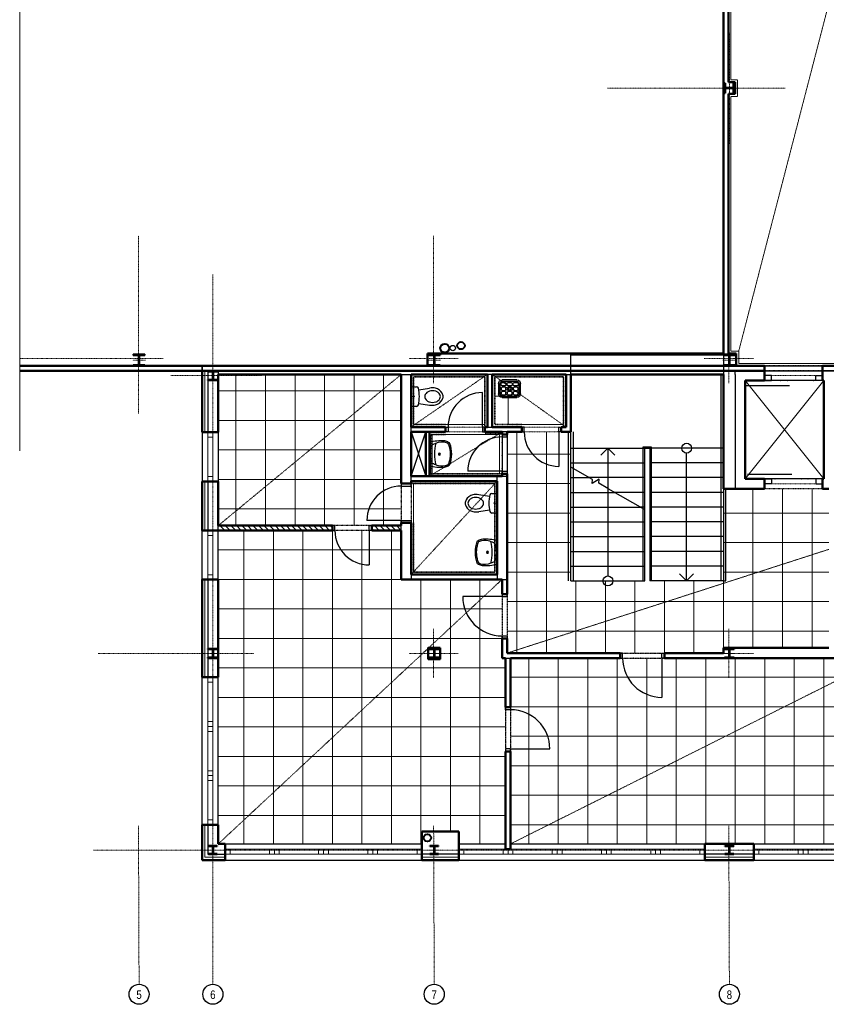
# Model space of a CAD drawing. Header units: millimetres. Extents: x -24316 to 9392, y -11689 to 26625.
# Tile 1 of 3: x -15546 to 850, y -11689 to 8342. Entities that reach past the tile are written whole.
import ezdxf
from ezdxf.enums import TextEntityAlignment as Align

# ---------------------------------------------------------------- set-up
doc = ezdxf.new("R2010")
doc.units = ezdxf.units.MM
for name, pattern in [('DASHDOT', [25.4, 12.7, -6.35, 0, -6.35]), ('DASHED', [19.05, 12.7, -6.35]), ('DIVIDE', [31.75, 12.7, -6.35, 0, -6.35, 0, -6.35]), ('DOT', [6.35, 0, -6.35])]:
    doc.linetypes.add(name, pattern=pattern)
for name, color, linetype in [('CA_2D-WC (65x40)', 7, 'Continuous'), ('CA_umyvadlo 1 (55x45)', 7, 'Continuous'), ('CA_vylevka s mrizi (45x36)', 7, 'Continuous'), ('IN_SANITA', 7, 'Continuous')]:
    doc.layers.add(name, color=color, linetype=linetype)
for name, color, linetype, lineweight in [('CKDVERE_', 7, 'Continuous', 25), ('CKDVERE_NADROVINOU', 1, 'DASHDOT', 18), ('CKDVERE_ZARUBNE_RAM', 5, 'Continuous', 25), ('CKIZOLACE', 1, 'Continuous', 18), ('CKOKNA', 1, 'Continuous', 18), ('CKRASTR', 7, 'DASHDOT', 15), ('CKRASTR_POPIS', 3, 'Continuous', 25), ('CKSCHODY_PODROVINOU', 7, 'Continuous', 25), ('CKSCHODY_VYSTUP', 7, 'Continuous', 25), ('CKSTENY_NADROVINOU', 7, 'DASHDOT', 25), ('CKSTENY_PODROVINOU', 7, 'Continuous', 25), ('CKSTENY_REZ', 6, 'Continuous', 50), ('CSPROFILY_OSY', 1, 'DASHDOT', 18), ('CSPROFILY_REZY', 4, 'Continuous', 50), ('IN_C_TENKA', 7, 'Continuous', 18), ('obklady', 4, 'DASHDOT', 35), ('podhledy', 7, 'Continuous', 20), ('pohledy', 7, 'Continuous', 25), ('srafy', 7, 'Continuous', 18), ('UT-zařízení', 7, 'Continuous', 30), ('VZT', 130, 'Continuous', 40), ('ZTI-DEŠŤOVÁ-KANALIZACE', 210, 'KANALIZACE', 40)]:
    doc.layers.add(name, color=color, linetype=linetype, lineweight=lineweight)
doc.layers.add('CKDVERE_DORAZ', color=7, linetype='DOT', lineweight=25, plot=False)
doc.styles.add('Arial', font='arial.ttf', dxfattribs={"width": 0.8})
doc.styles.get("Standard").update_dxf_attribs({"font": 'arial.ttf'})
doc.linetypes.add('IZOLACE_POLYSTYREN_EXPANDOVANY', pattern='A,1,[224,CADKON.SHX,S=0.01,R=0,X=-0.5,Y=-1.74],-2', length=3)
doc.linetypes.add('KANALIZACE', pattern='A,30,-3.5,["C",Standard,S=2.54,R=0,X=-3.81,Y=-1.27],-0.001', length=33.501)
doc.linetypes.add('PRERUSENI', pattern='A,60,[100,CADKON.SHX,S=2.5,R=0,X=0,Y=0],-10', length=70)

# ---------------------------------------------------------------- blocks, each defined once
blk = doc.blocks.new('umyvadlo 1 (55x45)_P')
at = {"layer": 'CA_umyvadlo 1 (55x45)', "linetype": 'ByBlock'}
for points in [[(-0.245, 0, 0.077931), (-0.273, -0.301, 0.068031), (-0.244, -0.381, 0.244962), (-0.218, -0.408, 0.165243), (0.22, -0.408, 0.244752), (0.245, -0.381, 0.072964), (0.276, -0.295, 0.073303), (0.246, 0)], [(-0.199, -0.077, 0.13917), (-0.248, -0.297), (-0.237, -0.336, 0.309536), (-0.174, -0.392, 0.150009), (0.176, -0.392, 0.287481), (0.228, -0.356, 0.190467), (0.24, -0.184, 0.04778), (0.2, -0.077, 0.225267), (0.145, -0.033, 0.117325), (-0.154, -0.036, 0.189059), (-0.198, -0.074)]]:
    blk.add_lwpolyline(points, format="xyb", close=True, dxfattribs=at)
blk.add_lwpolyline([(-0.22, -0.127, -0.125328), (0.222, -0.127)], format="xyb", dxfattribs=at)
for radius in [0.0204, 0.0139]:
    blk.add_circle((0.001, -0.199), radius, dxfattribs=at)
blk = doc.blocks.new('CK_S_EXT_HEAHEA180')
for p, q in [((-90, 85.5), (90, 85.5)), ((-90, 85.5), (-90, 76)), ((-90, 76), (-18, 76)), ((-3, -61), (-3, 61)), ((3, -61), (3, 61)), ((90, 76), (18, 76)), ((90, 85.5), (90, 76)), ((-90, -85.5), (-90, -76)), ((-90, -76), (-18, -76)), ((-90, -85.5), (90, -85.5)), ((90, -76), (18, -76)), ((90, -85.5), (90, -76))]:
    blk.add_line(p, q)
for centre, start, end in [((-18, 61), 0, 90), ((18, 61), 90, 180), ((-18, -61), 270, 0), ((18, -61), 180, 270)]:
    blk.add_arc(centre, 15, start, end)
blk = doc.blocks.new('CK_S_EXT_HEAHEA200')
for p, q in [((-100, 95), (100, 95)), ((-100, 95), (-100, 85)), ((-100, 85), (-21.25, 85)), ((-3.25, -67), (-3.25, 67)), ((3.25, -67), (3.25, 67)), ((100, 85), (21.25, 85)), ((100, 95), (100, 85)), ((-100, -95), (-100, -85)), ((-100, -85), (-21.25, -85)), ((-100, -95), (100, -95)), ((100, -85), (21.25, -85)), ((100, -95), (100, -85))]:
    blk.add_line(p, q)
for centre, start, end in [((-21.25, 67), 0, 90), ((21.25, 67), 90, 180), ((-21.25, -67), 270, 0), ((21.25, -67), 180, 270)]:
    blk.add_arc(centre, 18, start, end)
blk = doc.blocks.new('2D-WC (65x40)_P')
at = {"layer": 'CA_2D-WC (65x40)', "linetype": 'ByBlock'}
for p, q in [((0.03, -0.18), (0.03, 0.18)), ((0.05, 0.2), (0.14, 0.2)), ((0.185, 0.14), (0.404, 0.173)), ((0.14, -0.2), (0.05, -0.2)), ((0.185, -0.14), (0.404, -0.173))]:
    blk.add_line(p, q, dxfattribs=at)
blk.add_circle((0.083, 0), 0.0128, dxfattribs=at)
for centre, radius, start, end in [((0.05, 0.18), 0.0201, 90, 180), ((0.14, 0.16), 0.0402, 12.6081, 90), ((-0.573, 0), 0.771, 347.3919, 12.6081), ((0.397, 0), 0.0894, 151.7125, 180), ((0.397, 0), 0.0894, 180, 208.2875), ((0.43, -0.018), 0.127, 127.5847, 151.7125), ((0.452, -0.046), 0.163, 107.6829, 127.5847), ((0.466, -0.091), 0.21, 90, 107.6829), ((0.456, -0.171), 0.348, 78.1176, 98.6985), ((0.466, -0.091), 0.21, 72.3171, 90), ((0.476, -0.038), 0.214, 29.4763, 75.8981), ((0.481, -0.046), 0.163, 52.4153, 72.3171), ((0.502, -0.018), 0.127, 28.2875, 52.4153), ((0.536, 0), 0.0894, 0, 28.2875), ((0.536, 0), 0.0894, 331.7125, 0), ((0.542, 0), 0.138, 0, 29.4069), ((0.542, 0), 0.138, 330.5931, 0), ((0.05, -0.18), 0.0201, 180, 270), ((0.14, -0.16), 0.0402, 270, 347.3919), ((0.43, 0.018), 0.127, 208.2875, 232.4153), ((0.452, 0.046), 0.163, 232.4153, 252.3171), ((0.466, 0.091), 0.21, 252.3171, 270), ((0.456, 0.171), 0.348, 261.3015, 281.8824), ((0.466, 0.091), 0.21, 270, 287.6829), ((0.476, 0.038), 0.214, 284.1019, 330.5237), ((0.481, 0.046), 0.163, 287.6829, 307.5847), ((0.502, 0.018), 0.127, 307.5847, 331.7125)]:
    blk.add_arc(centre, radius, start, end, dxfattribs=at)
blk = doc.blocks.new('CK_S_EXT_HEAHEA240')
for p, q in [((-120, 115), (120, 115)), ((-120, 115), (-120, 103)), ((-120, 103), (-24.75, 103)), ((-3.75, -82), (-3.75, 82)), ((3.75, -82), (3.75, 82)), ((120, 103), (24.75, 103)), ((120, 115), (120, 103)), ((-120, -115), (-120, -103)), ((-120, -103), (-24.75, -103)), ((-120, -115), (120, -115)), ((120, -103), (24.75, -103)), ((120, -115), (120, -103))]:
    blk.add_line(p, q)
for centre, start, end in [((-24.75, 82), 0, 90), ((24.75, 82), 90, 180), ((-24.75, -82), 270, 0), ((24.75, -82), 180, 270)]:
    blk.add_arc(centre, 21, start, end)
blk = doc.blocks.new('vylevka s mrizi (45x36)_P')
at = {"layer": 'CA_vylevka s mrizi (45x36)', "linetype": 'ByBlock'}
for p, q in [((-0.217, -0.315), (-0.217, -0.105)), ((-0.187, -0.315), (-0.187, -0.105)), ((-0.165, -0.102), (-0.165, -0.132)), ((-0.165, -0.225), (-0.165, -0.195)), ((-0.085, -0.082), (-0.145, -0.082)), ((-0.145, -0.152), (-0.085, -0.152)), ((-0.145, -0.175), (-0.085, -0.175)), ((-0.142, -0.03), (0.158, -0.03)), ((-0.142, -0.06), (0.158, -0.06)), ((-0.065, -0.132), (-0.065, -0.102)), ((-0.065, -0.195), (-0.065, -0.225)), ((-0.042, -0.102), (-0.042, -0.132)), ((-0.042, -0.225), (-0.042, -0.195)), ((0.038, -0.082), (-0.022, -0.082)), ((-0.022, -0.152), (0.038, -0.152)), ((-0.022, -0.175), (0.038, -0.175)), ((0.058, -0.132), (0.058, -0.102)), ((0.058, -0.195), (0.058, -0.225)), ((0.08, -0.102), (0.08, -0.132)), ((0.08, -0.225), (0.08, -0.195)), ((0.16, -0.082), (0.1, -0.082)), ((0.1, -0.152), (0.16, -0.152)), ((0.1, -0.175), (0.16, -0.175)), ((0.18, -0.132), (0.18, -0.102)), ((0.18, -0.195), (0.18, -0.225)), ((0.203, -0.105), (0.203, -0.315)), ((0.233, -0.105), (0.233, -0.315)), ((-0.165, -0.317), (-0.165, -0.287)), ((-0.085, -0.245), (-0.145, -0.245)), ((-0.145, -0.268), (-0.085, -0.268)), ((-0.085, -0.337), (-0.145, -0.337)), ((0.158, -0.36), (-0.142, -0.36)), ((0.158, -0.39), (-0.142, -0.39)), ((-0.065, -0.287), (-0.065, -0.317)), ((0.073, -0.36), (-0.057, -0.36)), ((-0.057, -0.36), (0.073, -0.36)), ((-0.057, -0.36), (-0.057, -0.36)), ((-0.042, -0.317), (-0.042, -0.287)), ((0.038, -0.245), (-0.022, -0.245)), ((-0.022, -0.268), (0.038, -0.268)), ((0.038, -0.337), (-0.022, -0.337)), ((0.058, -0.287), (0.058, -0.317)), ((0.073, -0.36), (0.073, -0.36)), ((0.08, -0.317), (0.08, -0.287)), ((0.16, -0.245), (0.1, -0.245)), ((0.1, -0.268), (0.16, -0.268)), ((0.16, -0.337), (0.1, -0.337)), ((0.18, -0.287), (0.18, -0.317))]:
    blk.add_line(p, q, dxfattribs=at)
blk.add_circle((0.008, -0.21), 0.025, dxfattribs=at)
for centre, radius, start, end in [((-0.142, -0.105), 0.075, 90, 180), ((-0.142, -0.105), 0.045, 90, 180), ((-0.145, -0.102), 0.02, 90, 180), ((-0.145, -0.132), 0.02, 180, 270), ((-0.145, -0.195), 0.02, 90, 180), ((-0.085, -0.102), 0.02, 0, 90), ((-0.085, -0.132), 0.02, 270, 0), ((-0.085, -0.195), 0.02, 0, 90), ((-0.022, -0.102), 0.02, 90, 180), ((-0.022, -0.132), 0.02, 180, 270), ((-0.022, -0.195), 0.02, 90, 180), ((0.038, -0.102), 0.02, 0, 90), ((0.038, -0.132), 0.02, 270, 0), ((0.038, -0.195), 0.02, 0, 90), ((0.1, -0.102), 0.02, 90, 180), ((0.1, -0.132), 0.02, 180, 270), ((0.1, -0.195), 0.02, 90, 180), ((0.158, -0.105), 0.075, 0, 90), ((0.158, -0.105), 0.045, 0, 90), ((0.16, -0.102), 0.02, 0, 90), ((0.16, -0.132), 0.02, 270, 0), ((0.16, -0.195), 0.02, 0, 90), ((-0.142, -0.315), 0.075, 180, 270), ((-0.142, -0.315), 0.045, 180, 270), ((-0.145, -0.225), 0.02, 180, 270), ((-0.145, -0.287), 0.02, 90, 180), ((-0.145, -0.317), 0.02, 180, 270), ((-0.085, -0.225), 0.02, 270, 0), ((-0.085, -0.287), 0.02, 0, 90), ((-0.085, -0.317), 0.02, 270, 0), ((-0.022, -0.225), 0.02, 180, 270), ((-0.022, -0.287), 0.02, 90, 180), ((-0.022, -0.317), 0.02, 180, 270), ((0.038, -0.225), 0.02, 270, 0), ((0.038, -0.287), 0.02, 0, 90), ((0.038, -0.317), 0.02, 270, 0), ((0.1, -0.225), 0.02, 180, 270), ((0.1, -0.287), 0.02, 90, 180), ((0.1, -0.317), 0.02, 180, 270), ((0.158, -0.315), 0.045, 270, 0), ((0.158, -0.315), 0.075, 270, 0), ((0.16, -0.225), 0.02, 270, 0), ((0.16, -0.287), 0.02, 0, 90), ((0.16, -0.317), 0.02, 270, 0)]:
    blk.add_arc(centre, radius, start, end, dxfattribs=at)
blk = doc.blocks.new('Podhled 3NP')
at = {"layer": 'podhledy', "color": 211, "linetype": 'DASHED', "true_color": 0xff85ff}
for p, q in [((4690, 23300), (-930, 1600)), ((-11510, -1950), (-7790, 1125)), ((-11150, 1125), (-11150, -1950)), ((-10550, 1125), (-10550, -1950)), ((-9950, 1125), (-9950, -1950)), ((-9350, 1125), (-9350, -1950)), ((-8750, 1125), (-8750, -1950)), ((-8150, 1125), (-8150, -1950)), ((-7590, 55), (-6040, 1125)), ((-5940, 1125), (-4440, 55)), ((-11510, 788), (-7790, 788)), ((-11510, 188), (-7790, 188)), ((-7215, -945), (-5740, -45)), ((-5440, -4545), (-5440, -45)), ((-4840, -4545), (-4840, -45)), ((-11510, -412), (-7790, -412)), ((-5640, -495), (-4340, -495)), ((-11510, -1012), (-7790, -1012)), ((-7590, -2945), (-5840, -1045)), ((-5640, -1095), (-4340, -1095)), ((-640, -4435), (-640, -1200)), ((-40, -4435), (-40, -1200)), ((560, -4435), (560, -1200)), ((-11510, -1612), (-7790, -1612)), ((-5640, -1695), (-4340, -1695)), ((-1240, -1695), (900, -1695)), ((-10990, -8426), (-10990, -2050)), ((-10390, -8426), (-10390, -2050)), ((-9790, -8426), (-9790, -2050)), ((-9190, -8426), (-9190, -2050)), ((-8590, -8426), (-8590, -2050)), ((-7990, -8426), (-7990, -2050)), ((-5640, -2295), (-4340, -2295)), ((-1240, -2295), (900, -2295)), ((-11510, -2445), (-7790, -2445)), ((-5640, -4545), (900, -2434)), ((-5640, -2895), (-4340, -2895)), ((-1240, -2895), (900, -2895)), ((-11510, -3045), (-7790, -3045)), ((-11510, -8426), (-5740, -3045)), ((-7390, -8426), (-7390, -3045)), ((-6790, -8176), (-6790, -3045)), ((-6190, -8426), (-6190, -3045)), ((-4240, -4545), (-4240, -3075)), ((-3640, -4545), (-3640, -3075)), ((-3040, -4545), (-3040, -3075)), ((-2440, -4545), (-2440, -3075)), ((-1840, -4545), (-1840, -3075)), ((-1240, -4545), (-1240, -3075)), ((-5570, -8426), (4770, -3245)), ((-5640, -3495), (900, -3495)), ((-11510, -3645), (-5740, -3645)), ((-5640, -4095), (900, -4095)), ((-11510, -4245), (-5740, -4245)), ((-5200, -8426), (-5200, -4645)), ((-4600, -8426), (-4600, -4645)), ((-4000, -8426), (-4000, -4645)), ((-3400, -8426), (-3400, -4645)), ((-2800, -8426), (-2800, -4645)), ((-2200, -8426), (-2200, -4645)), ((-1600, -8426), (-1600, -4645)), ((-1000, -8426), (-1000, -4645)), ((-400, -8426), (-400, -4645)), ((200, -8426), (200, -4645)), ((800, -8426), (800, -4645)), ((-11510, -4845), (-5670, -4845)), ((-5570, -5035), (4770, -5035)), ((-11510, -5445), (-5670, -5445)), ((-5570, -5635), (4770, -5635)), ((-11510, -6045), (-5670, -6045)), ((-5570, -6235), (4770, -6235)), ((-11510, -6645), (-5670, -6645)), ((-5570, -6835), (4770, -6835)), ((-11510, -7245), (-5670, -7245)), ((-5570, -7435), (4770, -7435)), ((-11510, -7845), (-5670, -7845)), ((-5570, -8035), (4770, -8035))]:
    blk.add_line(p, q, dxfattribs=at)
blk.add_lwpolyline([(-1090, 12280), (-1090, 7120), (-955, 7120), (-955, 6780), (-1090, 6780), (-1090, 1600), (-930, 1600), (-930, 1350), (4690, 1350), (4690, 1600), (4875, 1600), (4875, 6760), (4695, 6760), (4695, 7140), (4875, 7140), (4875, 12260)], dxfattribs=at)
for points in [[(-7540, 1075), (-6090, 1075), (-6090, 105), (-7540, 105)], [(-5890, 1075), (-5890, 680), (-5615, 680), (-5615, 105), (-4490, 105), (-4490, 1075)], [(-7290, -45), (-7590, -45), (-7590, -945), (-7290, -945)], [(-7165, -95), (-5790, -95), (-5790, -895), (-7165, -895)], [(-7540, -1095), (-5890, -1095), (-5890, -2895), (-7540, -2895)]]:
    blk.add_lwpolyline(points, close=True, dxfattribs=at)

msp = doc.modelspace()

# ---------------------------------------------------------------- hatches: boundary and pattern name
at = {"layer": 'srafy'}
h = msp.add_hatch(dxfattribs=at)
h.set_pattern_fill('ANSI31', scale=25, angle=90, style=0)
h.set_pattern_definition([(135, (-98564.39, 29232.98), (-56.1266, -56.1266), [])])
h.paths.add_polyline_path([(-9190, -2050), (-9190, -1950), (-11510, -1950), (-11510, -2050)])
h.paths.add_polyline_path([(-8390, -2050), (-8390, -1950), (-7790, -1950), (-7790, -2050)])

# ---------------------------------------------------------------- linework, layer by layer
at = {"layer": 'CKDVERE_', "color": 7}
for p, q in [((-800, 900), (100, 900)), ((-6140, 55), (-6140, 755)), ((-4590, -45), (-4590, -745)), ((-5740, -845), (-6440, -845)), ((-751, -902), (149, -902)), ((-7790, -1845), (-8490, -1845)), ((-8440, -2050), (-8440, -2750)), ((-5740, -3395), (-6540, -3395)), ((-2490, -4645), (-2490, -5445)), ((-5570, -6495), (-4770, -6495))]:
    msp.add_line(p, q, dxfattribs=at)
for centre, radius, start, end in [((-6140, 55), 700, 90, 180), ((-5740, -845), 700, 90, 180), ((-4590, -45), 700, 180, 270), ((-7790, -1845), 700, 90, 180), ((-8440, -2050), 700, 180, 270), ((-5740, -3395), 800, 180, 270), ((-2490, -4645), 800, 180, 270), ((-5570, -6495), 800, 0, 90)]:
    msp.add_arc(centre, radius, start, end, dxfattribs=at)
at = {"layer": 'CKDVERE_DORAZ', "color": 7}
for p, q in [((-400, 1000), (600, 1000)), ((-6090, 55), (-6890, 55)), ((-5740, -95), (-5740, -895)), ((-5740, -895), (-5740, -95)), ((-4540, -45), (-5340, -45)), ((-225, -1000), (775, -1000)), ((-7790, -1895), (-7790, -1095)), ((-8390, -2050), (-9190, -2050)), ((-5740, -3345), (-5740, -4245)), ((-2440, -4645), (-3340, -4645)), ((-5570, -6545), (-5570, -5645))]:
    msp.add_line(p, q, dxfattribs=at)
at = {"layer": 'CKDVERE_NADROVINOU', "color": 7}
for p, q in [((-265, 1100), (635, 1100)), ((-265, 1000), (635, 1000)), ((-6140, 55), (-6840, 55)), ((-4590, 55), (-5290, 55)), ((-6140, -45), (-6840, -45)), ((-5740, -845), (-5740, -145)), ((-5640, -845), (-5640, -145)), ((-4590, -45), (-5290, -45)), ((-265, -1000), (635, -1000)), ((-7790, -1845), (-7790, -1145)), ((-7590, -1845), (-7590, -1145)), ((-265, -1100), (635, -1100)), ((-8440, -1950), (-9140, -1950)), ((-8440, -2050), (-9140, -2050)), ((-5740, -3395), (-5740, -4195)), ((-5640, -3395), (-5640, -4195)), ((-2490, -4545), (-3290, -4545)), ((-2490, -4645), (-3290, -4645)), ((-5670, -6495), (-5670, -5695)), ((-5570, -6495), (-5570, -5695))]:
    msp.add_line(p, q, dxfattribs=at)
at = {"layer": 'CKDVERE_ZARUBNE_RAM', "color": 7}
for p, q in [((-405, 1100), (-405, 1000)), ((-265, 1100), (-405, 1100)), ((-265, 1000), (-265, 1100)), ((635, 1000), (635, 1100)), ((635, 1100), (775, 1100)), ((775, 1100), (775, 1000)), ((-405, 1000), (-265, 1000)), ((775, 1000), (635, 1000)), ((-6890, 55), (-6840, 55)), ((-6890, -45), (-6890, 55)), ((-6840, 55), (-6840, -45)), ((-6090, 55), (-6140, 55)), ((-6140, 55), (-6140, -45)), ((-6090, -45), (-6090, 55)), ((-5340, 55), (-5340, -45)), ((-5290, 55), (-5340, 55)), ((-5290, -45), (-5290, 55)), ((-4590, -45), (-4590, 55)), ((-4590, 55), (-4540, 55)), ((-4540, 55), (-4540, -45)), ((-6840, -45), (-6890, -45)), ((-6140, -45), (-6090, -45)), ((-5740, -95), (-5740, -145)), ((-5640, -95), (-5740, -95)), ((-5740, -145), (-5640, -145)), ((-5640, -145), (-5640, -95)), ((-5340, -45), (-5290, -45)), ((-4540, -45), (-4590, -45)), ((-5740, -895), (-5740, -845)), ((-5740, -845), (-5640, -845)), ((-5640, -895), (-5740, -895)), ((-5640, -845), (-5640, -895)), ((-405, -1000), (-265, -1000)), ((-405, -1100), (-405, -1000)), ((-265, -1000), (-265, -1100)), ((775, -1000), (635, -1000)), ((635, -1000), (635, -1100)), ((775, -1100), (775, -1000)), ((-7790, -1095), (-7790, -1145)), ((-7590, -1095), (-7790, -1095)), ((-7790, -1145), (-7590, -1145)), ((-7590, -1145), (-7590, -1095)), ((-265, -1100), (-405, -1100)), ((635, -1100), (775, -1100)), ((-9140, -1950), (-9190, -1950)), ((-9190, -1950), (-9190, -2050)), ((-9140, -2050), (-9140, -1950)), ((-8440, -2050), (-8440, -1950)), ((-8440, -1950), (-8390, -1950)), ((-8390, -1950), (-8390, -2050)), ((-7790, -1895), (-7790, -1845)), ((-7790, -1845), (-7590, -1845)), ((-7590, -1895), (-7790, -1895)), ((-7590, -1845), (-7590, -1895)), ((-9190, -2050), (-9140, -2050)), ((-8390, -2050), (-8440, -2050)), ((-5740, -3345), (-5740, -3395)), ((-5640, -3345), (-5740, -3345)), ((-5740, -3395), (-5640, -3395)), ((-5640, -3395), (-5640, -3345)), ((-5740, -4245), (-5740, -4195)), ((-5740, -4195), (-5640, -4195)), ((-5640, -4195), (-5640, -4245)), ((-5640, -4245), (-5740, -4245)), ((-3290, -4545), (-3340, -4545)), ((-3340, -4545), (-3340, -4645)), ((-3290, -4645), (-3290, -4545)), ((-2490, -4645), (-2490, -4545)), ((-2490, -4545), (-2440, -4545)), ((-2440, -4545), (-2440, -4645)), ((-3340, -4645), (-3290, -4645)), ((-2440, -4645), (-2490, -4645)), ((-5670, -5695), (-5670, -5645)), ((-5670, -5645), (-5570, -5645)), ((-5570, -5695), (-5670, -5695)), ((-5570, -5645), (-5570, -5695)), ((-5570, -6495), (-5670, -6495)), ((-5670, -6495), (-5670, -6545)), ((-5670, -6545), (-5570, -6545)), ((-5570, -6545), (-5570, -6495))]:
    msp.add_line(p, q, dxfattribs=at)
at = {"layer": 'CKIZOLACE', "color": 7, "linetype": 'IZOLACE_POLYSTYREN_EXPANDOVANY', "ltscale": 3}
for points in [[(-11780, 1200), (-11780, -50)], [(-11780, -1050), (-11780, -2050)], [(-11780, -3050), (-11780, -5036)], [(-11780, -8036), (-11780, -8696), (-11370, -8696)], [(-6620, -8696), (-7370, -8696)], [(-620, -8696), (-1620, -8696)]]:
    msp.add_lwpolyline(points, dxfattribs=at)
at = {"layer": 'CKOKNA', "color": 7}
for p, q in [((-11720, -150), (-11720, -50)), ((-11720, -50), (-11620, -50)), ((-11720, -150), (-11720, -950)), ((-11720, -150), (-11620, -150)), ((-11620, -150), (-11620, -50)), ((-11620, -150), (-11620, -950)), ((-4340, -1145), (-4340, -45)), ((-11720, -950), (-11620, -950)), ((-11720, -950), (-11720, -1050)), ((-11620, -950), (-11620, -1050)), ((-11720, -1050), (-11620, -1050)), ((-11720, -2150), (-11720, -2050)), ((-11720, -2050), (-11620, -2050)), ((-11720, -2950), (-11720, -2150)), ((-11720, -2150), (-11620, -2150)), ((-11620, -2150), (-11620, -2050)), ((-11620, -2950), (-11620, -2150)), ((-11720, -2950), (-11620, -2950)), ((-11720, -2950), (-11720, -3050)), ((-11620, -2950), (-11620, -3050)), ((-11720, -3050), (-11620, -3050)), ((-11720, -5136), (-11720, -5036)), ((-11720, -5036), (-11620, -5036)), ((-11720, -5936), (-11720, -5136)), ((-11720, -5136), (-11620, -5136)), ((-11620, -5136), (-11620, -5036)), ((-11620, -5936), (-11620, -5136)), ((-11720, -5936), (-11620, -5936)), ((-11720, -5936), (-11720, -6036)), ((-11620, -5936), (-11620, -6036)), ((-11720, -6036), (-11620, -6036)), ((-11720, -6036), (-11720, -6136)), ((-11720, -6936), (-11720, -6136)), ((-11720, -6136), (-11620, -6136)), ((-11620, -6036), (-11620, -6136)), ((-11620, -6936), (-11620, -6136)), ((-11720, -6936), (-11620, -6936)), ((-11720, -6936), (-11720, -7036)), ((-11620, -6936), (-11620, -7036)), ((-11720, -7036), (-11620, -7036)), ((-11720, -7036), (-11720, -7136)), ((-11720, -7936), (-11720, -7136)), ((-11720, -7136), (-11620, -7136)), ((-11620, -7036), (-11620, -7136)), ((-11620, -7936), (-11620, -7136)), ((-11720, -7936), (-11620, -7936)), ((-11720, -7936), (-11720, -8036)), ((-11620, -7936), (-11620, -8036)), ((-11720, -8036), (-11620, -8036)), ((-11270, -8536), (-11370, -8536)), ((-11370, -8636), (-11370, -8536)), ((-11270, -8536), (-10470, -8536)), ((-11270, -8636), (-11270, -8536)), ((-10370, -8536), (-10470, -8536)), ((-10470, -8636), (-10470, -8536)), ((-10370, -8636), (-10370, -8536)), ((-10270, -8536), (-10370, -8536)), ((-10270, -8536), (-9470, -8536)), ((-10270, -8636), (-10270, -8536)), ((-9370, -8536), (-9470, -8536)), ((-9470, -8636), (-9470, -8536)), ((-9370, -8636), (-9370, -8536)), ((-9270, -8536), (-9370, -8536)), ((-9270, -8536), (-8470, -8536)), ((-9270, -8636), (-9270, -8536)), ((-8370, -8536), (-8470, -8536)), ((-8470, -8636), (-8470, -8536)), ((-8370, -8636), (-8370, -8536)), ((-8270, -8536), (-8370, -8536)), ((-8270, -8536), (-7470, -8536)), ((-8270, -8636), (-8270, -8536)), ((-7470, -8636), (-7470, -8536)), ((-7470, -8536), (-7370, -8536)), ((-7370, -8636), (-7370, -8536)), ((-6520, -8536), (-6620, -8536)), ((-6620, -8636), (-6620, -8536)), ((-6520, -8536), (-5720, -8536)), ((-6520, -8636), (-6520, -8536)), ((-5620, -8536), (-5720, -8536)), ((-5720, -8636), (-5720, -8536)), ((-5620, -8636), (-5620, -8536)), ((-5520, -8536), (-5620, -8536)), ((-5520, -8536), (-4720, -8536)), ((-5520, -8636), (-5520, -8536)), ((-4620, -8536), (-4720, -8536)), ((-4720, -8636), (-4720, -8536)), ((-4620, -8636), (-4620, -8536)), ((-4520, -8536), (-4620, -8536)), ((-4520, -8536), (-3720, -8536)), ((-4520, -8636), (-4520, -8536)), ((-3620, -8536), (-3720, -8536)), ((-3720, -8636), (-3720, -8536)), ((-3620, -8636), (-3620, -8536)), ((-3520, -8536), (-3620, -8536)), ((-3520, -8536), (-2720, -8536)), ((-3520, -8636), (-3520, -8536)), ((-2620, -8536), (-2720, -8536)), ((-2720, -8636), (-2720, -8536)), ((-2620, -8636), (-2620, -8536)), ((-2520, -8536), (-2620, -8536)), ((-2520, -8536), (-1720, -8536)), ((-2520, -8636), (-2520, -8536)), ((-1720, -8636), (-1720, -8536)), ((-1720, -8536), (-1620, -8536)), ((-1620, -8636), (-1620, -8536)), ((-520, -8536), (-620, -8536)), ((-620, -8636), (-620, -8536)), ((-520, -8536), (280, -8536)), ((-520, -8636), (-520, -8536)), ((380, -8536), (280, -8536)), ((280, -8636), (280, -8536)), ((380, -8636), (380, -8536)), ((480, -8536), (380, -8536)), ((480, -8536), (1280, -8536)), ((480, -8636), (480, -8536)), ((-11270, -8636), (-11370, -8636)), ((-11270, -8636), (-10470, -8636)), ((-10370, -8636), (-10470, -8636)), ((-10270, -8636), (-10370, -8636)), ((-10270, -8636), (-9470, -8636)), ((-9370, -8636), (-9470, -8636)), ((-9270, -8636), (-9370, -8636)), ((-9270, -8636), (-8470, -8636)), ((-8370, -8636), (-8470, -8636)), ((-8270, -8636), (-8370, -8636)), ((-8270, -8636), (-7470, -8636)), ((-7470, -8636), (-7370, -8636)), ((-6520, -8636), (-6620, -8636)), ((-6520, -8636), (-5720, -8636)), ((-5620, -8636), (-5720, -8636)), ((-5520, -8636), (-5620, -8636)), ((-5520, -8636), (-4720, -8636)), ((-4620, -8636), (-4720, -8636)), ((-4520, -8636), (-4620, -8636)), ((-4520, -8636), (-3720, -8636)), ((-3620, -8636), (-3720, -8636)), ((-3520, -8636), (-3620, -8636)), ((-3520, -8636), (-2720, -8636)), ((-2620, -8636), (-2720, -8636)), ((-2520, -8636), (-2620, -8636)), ((-2520, -8636), (-1720, -8636)), ((-1720, -8636), (-1620, -8636)), ((-520, -8636), (-620, -8636)), ((-520, -8636), (280, -8636)), ((380, -8636), (280, -8636)), ((480, -8636), (380, -8636)), ((480, -8636), (1280, -8636))]:
    msp.add_line(p, q, dxfattribs=at)
at = {"layer": 'CKRASTR', "color": 7, "linetype": 'PRERUSENI'}
msp.add_line((-15546, 25488), (-15546, -431), dxfattribs=at)
at = {"layer": 'CKRASTR', "color": 7}
for p, q in [((-1120, 5817), (-1120, 8083)), ((-3595, 6950), (13, 6950)), ((-13132, 330), (-13132, 3950)), ((-7132, 950), (-7132, 3950)), ((-1132, 950), (-1132, 3950)), ((-11620, -11282), (-11620, 3157)), ((-11620, -11282), (-11620, 3157)), ((-15546, 1450), (-12632, 1450)), ((-7632, 1450), (-6632, 1450)), ((-1632, 1450), (-632, 1450)), ((-12472, 1100), (-10634, 1100)), ((-7132, -5050), (-7132, -4050)), ((-1132, -5050), (-1132, -4050)), ((-13954, -4550), (-10787, -4550)), ((-7632, -4550), (-6632, -4550)), ((-1632, -4550), (-632, -4550)), ((-13120, -11281), (-13132, -8050)), ((-7120, -11281), (-7132, -8050)), ((-1120, -11281), (-1132, -8050)), ((-14046, -8550), (8984, -8550))]:
    msp.add_line(p, q, dxfattribs=at)
at = {"layer": 'CKRASTR_POPIS', "color": 7}
for centre in [(-13120, -11485), (-11620, -11485), (-7120, -11485), (-1120, -11485)]:
    msp.add_circle(centre, 204, dxfattribs=at)
at = {"layer": 'CKSCHODY_PODROVINOU', "color": 7}
for p, q in [((-1290, -3075), (-1290, 1125)), ((-4340, -375), (-2840, -375)), ((-4340, -375), (-2840, -375)), ((-1240, -375), (-2740, -375)), ((-1240, -375), (-2740, -375)), ((-4340, -675), (-2840, -675)), ((-1240, -675), (-2740, -675)), ((-4340, -975), (-3968, -975)), ((-2840, -975), (-3968, -975)), ((-1240, -975), (-2740, -975)), ((-1190, -3075), (-1190, -1200)), ((-4340, -1275), (-3448, -1275)), ((-2840, -1275), (-3448, -1275)), ((-1240, -1275), (-2740, -1275)), ((-4340, -1575), (-2929, -1575)), ((-2840, -1575), (-2929, -1575)), ((-1240, -1575), (-2740, -1575)), ((-4340, -1875), (-2840, -1875)), ((-1240, -1875), (-2740, -1875)), ((-4340, -2175), (-2840, -2175)), ((-1240, -2175), (-2740, -2175)), ((-4340, -2475), (-2840, -2475)), ((-1240, -2475), (-2740, -2475)), ((-4340, -2775), (-2840, -2775)), ((-1240, -2775), (-2740, -2775)), ((-4340, -3075), (-2840, -3075)), ((-1240, -3075), (-2740, -3075)), ((-1240, -3075), (-1190, -3075))]:
    msp.add_line(p, q, dxfattribs=at)
for points in [[(-4340, -760), (-4340, 1525), (-1240, 1525), (-1240, -3075), (-1240, -3075)], [(-4390, -3075), (-4390, -3075), (-4390, -45)], [(-4290, -3075), (-4290, -3075), (-4290, -45)], [(-2870, -1609), (-2870, -345), (-2840, -345), (-2710, -345), (-2710, -3075)], [(-2840, -1626), (-2840, -375), (-2740, -375), (-2740, -3075), (-2740, -3075)], [(-4340, -3075), (-4340, -3075), (-4340, -760)], [(-2870, -3075), (-2870, -1609)], [(-2840, -3075), (-2840, -3075), (-2840, -1626)]]:
    msp.add_lwpolyline(points, dxfattribs=at)
at = {"layer": 'CKSCHODY_VYSTUP', "color": 7}
for p, q in [((-3590, -375), (-3731, -516)), ((-3590, -375), (-3449, -516)), ((-3590, -375), (-3590, -2975)), ((-1990, -3075), (-1990, -475)), ((-3590, -1193), (-2840, -1626)), ((-3590, -1193), (-2840, -1626)), ((-1990, -3075), (-2131, -2934)), ((-1990, -3075), (-1849, -2934))]:
    msp.add_line(p, q, dxfattribs=at)
msp.add_lwpolyline([(-3590, -1193), (-3775, -1086), (-3770, -1003), (-3910, -1095), (-3905, -1011), (-4340, -760)], dxfattribs=at)
msp.add_lwpolyline([(-3590, -1193), (-3775, -1086), (-3770, -1003), (-3910, -1095), (-3905, -1011), (-4340, -760)], dxfattribs=at)
for centre in [(-1990, -375), (-3590, -3075)]:
    msp.add_circle(centre, 99.9, dxfattribs=at)
at = {"layer": 'CKSTENY_NADROVINOU', "color": 7}
for p, q in [((775, 1300), (-405, 1300)), ((775, 1200), (-405, 1200)), ((775, 1200), (-405, 1200)), ((-7790, -1095), (-7790, -1895)), ((-7590, -1095), (-7590, -1895)), ((775, -1200), (-405, -1200)), ((-8390, -1950), (-9190, -1950)), ((-8390, -2050), (-9190, -2050)), ((-5740, -3345), (-5740, -4245)), ((-5640, -3345), (-5640, -4245)), ((-3340, -4545), (-2440, -4545)), ((-3340, -4645), (-2440, -4645)), ((-5670, -5645), (-5670, -6545)), ((-5570, -5645), (-5570, -6545))]:
    msp.add_line(p, q, dxfattribs=at)
at = {"layer": 'CKSTENY_PODROVINOU', "color": 7}
for p, q in [((-11840, 1200), (-11840, 1300)), ((-11840, 1300), (2400, 1300)), ((-11840, 1300), (-11840, 1200)), ((-11720, 1200), (-11840, 1200)), ((-11840, 1200), (2400, 1200)), ((-11720, 1200), (-11720, -50)), ((-11510, 1200), (-11510, 1125)), ((-1000, 1200), (-11510, 1200)), ((-7790, 1125), (-7590, 1125)), ((-5940, 1125), (-6040, 1125)), ((-4440, 1125), (-4340, 1125)), ((-405, 1200), (-1000, 1200)), ((-1000, 1125), (-1000, 1200)), ((-1000, 1125), (-1000, -1200)), ((1000, 1200), (775, 1200)), ((775, 1000), (-405, 1000)), ((-11840, -50), (-11840, -1050)), ((-11720, -50), (-11840, -50)), ((-11510, -50), (-11510, -1050)), ((-5640, -45), (-5740, -45)), ((-5740, -95), (-5740, -895)), ((-5640, -95), (-5640, -895)), ((-7590, -1045), (-7590, -945)), ((-5840, -1045), (-5840, -945)), ((775, -1000), (-405, -1000)), ((-11720, -1050), (-11840, -1050)), ((-11720, -1050), (-11720, -2050)), ((-11510, -2050), (-11510, -1950)), ((-7790, -2050), (-7790, -1950)), ((-11840, -3050), (-11840, -2050)), ((-11720, -2050), (-11840, -2050)), ((-11510, -3050), (-11510, -2050)), ((-5840, -2945), (-5840, -3045)), ((-11720, -3050), (-11840, -3050)), ((-11720, -3050), (-11720, -5036)), ((-11840, -8036), (-11840, -5036)), ((-11720, -5036), (-11840, -5036)), ((-11510, -8036), (-11510, -5036)), ((-11720, -8036), (-11840, -8036)), ((-11720, -8036), (-11720, -8636)), ((-11370, -8426), (-7370, -8426)), ((-6620, -8426), (-5670, -8426)), ((-5570, -8426), (-1620, -8426)), ((-620, -8426), (4380, -8426)), ((-11720, -8636), (-11370, -8636)), ((-11370, -8636), (-11370, -8756)), ((-11370, -8756), (-7370, -8756)), ((-6620, -8636), (-7370, -8636)), ((-7370, -8636), (-7370, -8756)), ((-6620, -8636), (-6620, -8756)), ((-6620, -8756), (-1620, -8756)), ((-620, -8636), (-1620, -8636)), ((-1620, -8636), (-1620, -8756)), ((-620, -8636), (-620, -8756)), ((-620, -8756), (4380, -8756))]:
    msp.add_line(p, q, dxfattribs=at)
at = {"layer": 'CKSTENY_PODROVINOU', "color": 7, "linetype": 'Continuous'}
for p, q in [((-7590, -45), (-7590, 55)), ((-6040, 55), (-5940, 55)), ((-7590, -2945), (-7590, -3045)), ((-5670, -4645), (-5570, -4645))]:
    msp.add_line(p, q, dxfattribs=at)
at = {"layer": 'CKSTENY_REZ', "color": 7}
for p, q in [((-1240, 1550), (-1240, 23600)), ((-1140, 7070), (-1140, 12330)), ((-1140, 7070), (-1005, 7070)), ((-1005, 7070), (-1005, 6830)), ((-1005, 6830), (-1140, 6830)), ((-1140, 1550), (-1140, 6830)), ((-7260, 1300), (-7260, 1550)), ((-7260, 1550), (-1240, 1550)), ((-1140, 1550), (-980, 1550)), ((-980, 1550), (-980, 1300)), ((-15546, 1300), (-405, 1300)), ((-1240, 1300), (-1140, 1300)), ((-405, 1200), (-405, 1300)), ((2400, 1300), (775, 1300)), ((775, 1200), (775, 1300)), ((-15546, 1200), (-11510, 1200)), ((-11840, 1200), (-11510, 1200)), ((-11510, 1200), (-11840, 1200)), ((-11840, 1200), (-11840, -50)), ((-11510, 1200), (-1000, 1200)), ((-11510, 1125), (-7790, 1125)), ((-11510, 1125), (-11510, -50)), ((-7790, -1095), (-7790, 1125)), ((-7590, 1125), (-6040, 1125)), ((-7590, 55), (-7590, 1125)), ((-6040, 55), (-6040, 1125)), ((-5940, 1125), (-4440, 1125)), ((-5940, 55), (-5940, 1125)), ((-4440, 1125), (-4440, 55)), ((-4340, 1125), (-1240, 1125)), ((-4340, 1125), (-4340, -45)), ((-1240, -1200), (-1240, 1125)), ((-1000, 1200), (-405, 1200)), ((-405, 1200), (-1000, 1200)), ((-1000, 1200), (-1000, 1200)), ((-405, 1200), (-405, 1000)), ((775, 1200), (775, 1000)), ((-800, 1000), (-800, -1000)), ((-405, 1000), (-800, 1000)), ((800, 1000), (775, 1000)), ((800, -1000), (800, 1000)), ((-7590, 55), (-6890, 55)), ((-6890, 55), (-6890, -45)), ((-6090, 55), (-6040, 55)), ((-6090, 55), (-6090, -45)), ((-5340, 55), (-5940, 55)), ((-5340, 55), (-5340, -45)), ((-4540, 55), (-4540, -45)), ((-4440, 55), (-4540, 55)), ((-11840, -50), (-11510, -50)), ((-7590, -45), (-6890, -45)), ((-7590, -945), (-7590, -45)), ((-7290, -45), (-7290, -945)), ((-7215, -45), (-7215, -945)), ((-5740, -45), (-6090, -45)), ((-5740, -95), (-5740, -45)), ((-5740, -95), (-5640, -95)), ((-5340, -45), (-5640, -45)), ((-5640, -45), (-5640, -95)), ((-4440, -45), (-4540, -45)), ((-4340, -45), (-4440, -45)), ((-5740, -945), (-7590, -945)), ((-5740, -895), (-5640, -895)), ((-5740, -945), (-5740, -895)), ((-5640, -895), (-5640, -3045)), ((-800, -1000), (-405, -1000)), ((-405, -1200), (-405, -1000)), ((775, -1000), (800, -1000)), ((775, -1200), (775, -1000)), ((-11840, -1050), (-11510, -1050)), ((-11840, -1050), (-11840, -2050)), ((-11510, -1050), (-11510, -1950)), ((-7590, -1095), (-7790, -1095)), ((-5840, -1045), (-7590, -1045)), ((-7590, -1095), (-7590, -1045)), ((-5840, -2945), (-5840, -1045)), ((-1000, -1200), (-1240, -1200)), ((-1000, -1200), (-405, -1200)), ((775, -1200), (900, -1200)), ((-11510, -1950), (-9190, -1950)), ((-9190, -2050), (-9190, -1950)), ((-8390, -2050), (-8390, -1950)), ((-8390, -1950), (-7790, -1950)), ((-7590, -1895), (-7790, -1895)), ((-7790, -1950), (-7790, -1895)), ((-7590, -2945), (-7590, -1895)), ((-11840, -2050), (-11510, -2050)), ((-11510, -2050), (-9190, -2050)), ((-8390, -2050), (-7790, -2050)), ((-7790, -3045), (-7790, -2050)), ((-7590, -2945), (-5840, -2945)), ((-11840, -3050), (-11510, -3050)), ((-11840, -3050), (-11840, -5036)), ((-11510, -3050), (-11510, -5036)), ((-5740, -3045), (-7790, -3045)), ((-5740, -3045), (-5740, -3345)), ((-5640, -3045), (-5640, -3345)), ((-5640, -3345), (-5740, -3345)), ((-5640, -4245), (-5740, -4245)), ((-5740, -4245), (-5740, -4645)), ((-5640, -4245), (-5640, -4545)), ((-5640, -4545), (-3340, -4545)), ((-3340, -4545), (-3340, -4645)), ((-2440, -4545), (-2440, -4645)), ((-2440, -4545), (-1240, -4545)), ((-1240, -4545), (-1240, -4435)), ((-1240, -4435), (-1000, -4435)), ((-1000, -4435), (900, -4435)), ((-5740, -4645), (-5670, -4645)), ((-5670, -4645), (-5670, -5645)), ((-5570, -4645), (-3340, -4645)), ((-5570, -4645), (-5570, -5645)), ((-2440, -4645), (1000, -4645)), ((-11840, -5036), (-11510, -5036)), ((-5570, -5645), (-5670, -5645)), ((-5570, -6545), (-5670, -6545)), ((-5670, -6545), (-5670, -8536)), ((-5570, -6545), (-5570, -8536)), ((-11840, -8036), (-11510, -8036)), ((-11840, -8036), (-11840, -8756)), ((-11510, -8036), (-11510, -8426)), ((-7370, -8426), (-7370, -8176)), ((-6620, -8176), (-7370, -8176)), ((-6620, -8176), (-6620, -8426)), ((-11370, -8426), (-11510, -8426)), ((-11370, -8756), (-11370, -8426)), ((-7370, -8756), (-7370, -8426)), ((-6620, -8756), (-6620, -8426)), ((-5570, -8536), (-5670, -8536)), ((-620, -8426), (-1620, -8426)), ((-1620, -8756), (-1620, -8426)), ((-1000, -8426), (-1100, -8426)), ((-620, -8756), (-620, -8426)), ((-11370, -8756), (-11840, -8756)), ((-6620, -8756), (-7370, -8756)), ((-620, -8756), (-1620, -8756))]:
    msp.add_line(p, q, dxfattribs=at)
msp.add_lwpolyline([(-7000, -4435), (-7240, -4435), (-7240, -4665), (-7000, -4665)], close=True, dxfattribs=at)
at = {"layer": 'CSPROFILY_OSY', "color": 7}
for p, q in [((-1120, 6840), (-1120, 7060)), ((-1015, 6950), (-1225, 6950)), ((-12990, 1415), (-13250, 1415)), ((-13120, 1540), (-13120, 1290)), ((-6990, 1415), (-7250, 1415)), ((-7120, 1540), (-7120, 1290)), ((-990, 1415), (-1250, 1415)), ((-1120, 1540), (-1120, 1290)), ((-11620, 995), (-11620, 1205)), ((-11730, 1100), (-11510, 1100)), ((-11730, -4550), (-11510, -4550)), ((-11620, -4655), (-11620, -4445)), ((-7230, -4550), (-7010, -4550)), ((-7120, -4636), (-7120, -4445)), ((-1230, -4550), (-1010, -4550)), ((-1120, -4655), (-1120, -4445)), ((-11620, -8646), (-11620, -8454)), ((-7220, -8550), (-7020, -8550)), ((-7120, -8646), (-7120, -8454)), ((-1220, -8550), (-1020, -8550)), ((-1120, -8646), (-1120, -8454))]:
    msp.add_line(p, q, dxfattribs=at)
at = {"layer": 'IN_C_TENKA', "color": 7}
for p, q in [((-800, 1000), (800, -1000)), ((800, 1000), (-800, -1000))]:
    msp.add_line(p, q, dxfattribs=at)
at = {"layer": 'obklady', "color": 7}
for points in [[(-6090, 55), (-6090, 1075), (-7540, 1075), (-7540, 105), (-6890, 105)], [(-4490, 55), (-4490, 1075), (-5890, 1075), (-5890, 105), (-5340, 105)], [(-6890, -95), (-7190, -95), (-7190, -895), (-5740, -895)], [(-5740, -85), (-6090, -85)], [(-7540, -1895), (-7540, -2895), (-5890, -2895), (-5890, -1095), (-7590, -1095)]]:
    msp.add_lwpolyline(points, dxfattribs=at)
at = {"layer": 'pohledy', "color": 7}
for p, q in [((-7590, -945), (-7290, -45)), ((-7590, -45), (-7290, -945)), ((-5740, -945), (-5640, -945)), ((-7790, -3045), (-5740, -3045)), ((-5740, -3045), (-5640, -3045))]:
    msp.add_line(p, q, dxfattribs=at)
at = {"layer": 'UT-zařízení', "color": 7}
msp.add_circle((-6742, 1661), 55, dxfattribs=at)
at = {"layer": 'VZT', "color": 7}
msp.add_circle((-6906, 1658), 90, dxfattribs=at)
at = {"layer": 'ZTI-DEŠŤOVÁ-KANALIZACE', "color": 7}
for centre in [(-6576, 1711), (-7259, -8303)]:
    msp.add_circle(centre, 75, dxfattribs=at)

# ---------------------------------------------------------------- block references
at = {"layer": 'CSPROFILY_REZY', "color": 7}
for name, p, rotation in [('CK_S_EXT_HEAHEA200', (-1120, 6950), 90), ('CK_S_EXT_HEAHEA240', (-13120, 1415), 180), ('CK_S_EXT_HEAHEA240', (-7120, 1415), 180), ('CK_S_EXT_HEAHEA240', (-1120, 1415), 180)]:
    msp.add_blockref(name, p, dxfattribs=dict(at, rotation=rotation))
for name, p in [('CK_S_EXT_HEAHEA200', (-11620, 1100)), ('CK_S_EXT_HEAHEA200', (-11620, -4550)), ('CK_S_EXT_HEAHEA200', (-7120, -4550)), ('CK_S_EXT_HEAHEA200', (-1120, -4550)), ('CK_S_EXT_HEAHEA180', (-11620, -8550)), ('CK_S_EXT_HEAHEA180', (-7120, -8550)), ('CK_S_EXT_HEAHEA180', (-1120, -8550))]:
    msp.add_blockref(name, p, dxfattribs=at)
at = {"layer": 'IN_SANITA', "color": 7, "linetype": 'Continuous', "yscale": 1000, "zscale": 1000}
for name, p, xscale in [('vylevka s mrizi (45x36)_P', (-5581, 1044), -1000), ('2D-WC (65x40)_P', (-7620, 675), 1000)]:
    msp.add_blockref(name, p, dxfattribs=dict(at, xscale=xscale))
for name, p, xscale, rotation in [('umyvadlo 1 (55x45)_P', (-7215, -494), -1000, 89.99999999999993), ('2D-WC (65x40)_P', (-5810, -1495), 1000, 180), ('umyvadlo 1 (55x45)_P', (-5840, -2495), -1000, 269.9999999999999)]:
    msp.add_blockref(name, p, dxfattribs=dict(at, xscale=xscale, rotation=rotation))
at = {"layer": 'podhledy', "linetype": 'DIVIDE'}
msp.add_blockref('Podhled 3NP', (0, 0), dxfattribs=at)

# ---------------------------------------------------------------- texts
at = {"layer": 'CKRASTR_POPIS', "color": 7, "style": 'Arial', "width": 0.8}
for s, p in [('5', (-13120, -11494)), ('6', (-11620, -11494)), ('7', (-7120, -11494)), ('8', (-1120, -11494))]:
    msp.add_text(s, height=175, dxfattribs=at).set_placement(p, align=Align.MIDDLE)

doc.saveas('drawing.dxf')
